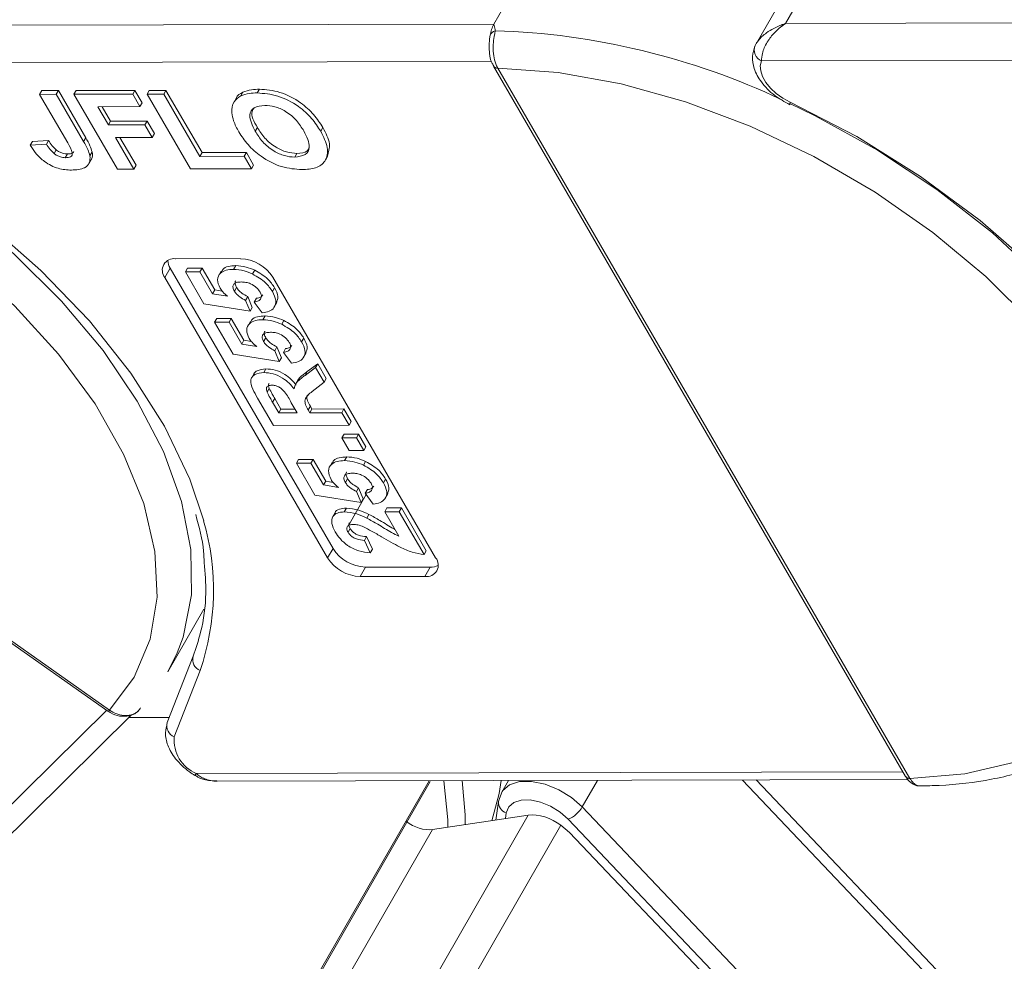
# Model space of a CAD drawing. Header units: millimetres. Extents: x 2390 to 3312, y -95 to 558.
# Tile 37 of 49: x 2909 to 2939, y 457 to 485. Entities that reach past the tile are written whole.
import ezdxf

# ---------------------------------------------------------------- set-up
doc = ezdxf.new("R2010")
doc.units = ezdxf.units.MM

msp = doc.modelspace()

# ---------------------------------------------------------------- linework, layer by layer
at = {"color": 7, "linetype": 'Continuous', "lineweight": 15}
for p, q in [((2923.407, 485.22), (2924.383, 486.919)), ((2932.225, 485.24), (2933.201, 486.939)), ((2932.47, 486.606), (2931.334, 484.629)), ((2923.407, 485.22), (2902.179, 485.173)), ((2953.454, 485.287), (2932.225, 485.24)), ((2901.451, 484.04), (2923.336, 484.088)), ((2923.397, 483.947), (2935.853, 462.48)), ((2931.497, 484.107), (2953.382, 484.155)), ((2923.526, 483.889), (2923.524, 483.892)), ((2935.981, 462.423), (2923.526, 483.889)), ((2909.676, 483.096), (2909.741, 483.21)), ((2909.676, 483.096), (2910.178, 483.098)), ((2910.525, 481.634), (2909.676, 483.096)), ((2909.741, 483.21), (2910.243, 483.211)), ((2910.178, 483.098), (2910.243, 483.211)), ((2910.178, 483.098), (2911.005, 481.673)), ((2910.243, 483.211), (2911.07, 481.786)), ((2910.714, 483.099), (2910.779, 483.212)), ((2910.714, 483.099), (2912.49, 483.103)), ((2912.026, 480.839), (2910.714, 483.099)), ((2910.779, 483.212), (2912.555, 483.216)), ((2912.49, 483.103), (2912.555, 483.216)), ((2912.49, 483.103), (2912.708, 482.726)), ((2912.555, 483.216), (2912.773, 482.839)), ((2912.925, 483.104), (2912.99, 483.217)), ((2912.925, 483.104), (2913.427, 483.105)), ((2914.236, 480.844), (2912.925, 483.104)), ((2912.99, 483.217), (2913.493, 483.218)), ((2913.427, 483.105), (2913.493, 483.218)), ((2913.427, 483.105), (2914.52, 481.221)), ((2913.493, 483.218), (2914.585, 481.335)), ((2915.755, 483.05), (2915.82, 483.163)), ((2916.254, 483.14), (2916.319, 483.253)), ((2912.708, 482.726), (2912.773, 482.839)), ((2915.626, 482.994), (2915.544, 482.853)), ((2912.708, 482.726), (2911.435, 482.723)), ((2911.435, 482.723), (2911.755, 482.173)), ((2911.566, 482.724), (2911.82, 482.286)), ((2911.755, 482.173), (2911.82, 482.286)), ((2911.755, 482.173), (2912.86, 482.175)), ((2911.82, 482.286), (2912.925, 482.288)), ((2912.86, 482.175), (2912.925, 482.288)), ((2912.86, 482.175), (2913.079, 481.798)), ((2912.925, 482.288), (2913.144, 481.912)), ((2913.079, 481.798), (2913.144, 481.912)), ((2916.193, 481.981), (2916.258, 482.094)), ((2918.172, 481.981), (2918.237, 482.094)), ((2887.1, 481.809), (2911.742, 464.453)), ((2911.79, 464.484), (2887.147, 481.84)), ((2909.395, 481.558), (2909.46, 481.672)), ((2909.395, 481.558), (2909.88, 481.588)), ((2909.46, 481.672), (2909.945, 481.702)), ((2909.88, 481.588), (2909.945, 481.702)), ((2911.005, 481.673), (2911.07, 481.786)), ((2913.079, 481.798), (2911.973, 481.796)), ((2911.973, 481.796), (2912.528, 480.84)), ((2912.104, 481.796), (2912.593, 480.953)), ((2910.111, 481.307), (2910.176, 481.421)), ((2910.453, 481.183), (2910.518, 481.297)), ((2911.197, 481.243), (2911.262, 481.356)), ((2914.52, 481.221), (2914.585, 481.335)), ((2914.585, 481.335), (2915.925, 481.338)), ((2915.86, 481.224), (2915.925, 481.338)), ((2915.925, 481.338), (2916.144, 480.961)), ((2917.387, 481.199), (2917.452, 481.312)), ((2911.159, 480.993), (2911.24, 481.134)), ((2914.52, 481.221), (2915.86, 481.224)), ((2915.86, 481.224), (2916.079, 480.848)), ((2916.079, 480.848), (2916.144, 480.961)), ((2918.308, 481.096), (2918.39, 481.237)), ((2912.528, 480.84), (2912.026, 480.839)), ((2912.528, 480.84), (2912.593, 480.953)), ((2916.079, 480.848), (2914.236, 480.844)), ((2913.789, 478.127), (2915.748, 478.131)), ((2913.626, 477.844), (2913.463, 477.561)), ((2918.544, 469.369), (2913.626, 477.844)), ((2914.082, 477.728), (2914.147, 477.841)), ((2914.082, 477.728), (2914.522, 477.729)), ((2914.641, 476.765), (2914.082, 477.728)), ((2914.147, 477.841), (2914.587, 477.842)), ((2914.522, 477.729), (2914.587, 477.842)), ((2914.522, 477.729), (2914.904, 477.071)), ((2914.587, 477.842), (2914.969, 477.184)), ((2915.165, 477.752), (2915.084, 477.611)), ((2915.541, 477.808), (2915.606, 477.921)), ((2916.111, 477.668), (2916.177, 477.782)), ((2918.381, 469.086), (2913.463, 477.561)), ((2916.729, 477.568), (2921.647, 469.093)), ((2914.904, 477.071), (2914.969, 477.184)), ((2914.969, 477.184), (2915.198, 477.145)), ((2915.563, 477.148), (2915.628, 477.261)), ((2916.714, 477.138), (2916.779, 477.251)), ((2914.904, 477.071), (2915.357, 476.994)), ((2915.9, 476.871), (2915.965, 476.985)), ((2915.9, 476.871), (2916.038, 476.539)), ((2915.965, 476.985), (2916.104, 476.653)), ((2916.165, 476.819), (2916.23, 476.932)), ((2916.406, 476.489), (2916.165, 476.819)), ((2916.769, 476.666), (2916.851, 476.807)), ((2916.038, 476.539), (2914.641, 476.765)), ((2916.038, 476.539), (2916.104, 476.653)), ((2914.965, 476.207), (2915.03, 476.32)), ((2914.965, 476.207), (2915.404, 476.208)), ((2915.524, 475.244), (2914.965, 476.207)), ((2915.03, 476.32), (2915.47, 476.321)), ((2915.404, 476.208), (2915.47, 476.321)), ((2915.404, 476.208), (2915.786, 475.55)), ((2915.47, 476.321), (2915.852, 475.663)), ((2916.048, 476.231), (2915.966, 476.09)), ((2916.424, 476.286), (2916.489, 476.4)), ((2916.994, 476.147), (2917.059, 476.26)), ((2915.786, 475.55), (2915.852, 475.663)), ((2915.852, 475.663), (2916.081, 475.624)), ((2916.446, 475.627), (2916.511, 475.74)), ((2917.596, 475.617), (2917.661, 475.73)), ((2915.786, 475.55), (2916.24, 475.473)), ((2916.782, 475.35), (2916.848, 475.464)), ((2916.782, 475.35), (2916.921, 475.018)), ((2916.848, 475.464), (2916.986, 475.131)), ((2917.048, 475.298), (2917.113, 475.411)), ((2916.921, 475.018), (2915.524, 475.244)), ((2916.921, 475.018), (2916.986, 475.131)), ((2917.288, 474.968), (2917.048, 475.298)), ((2917.652, 475.145), (2917.733, 475.286)), ((2916.451, 474.687), (2916.517, 474.8)), ((2917.703, 474.602), (2918.016, 474.843)), ((2917.703, 474.602), (2917.768, 474.716)), ((2917.768, 474.716), (2918.081, 474.956)), ((2918.016, 474.843), (2918.081, 474.956)), ((2918.016, 474.843), (2918.274, 474.398)), ((2918.081, 474.956), (2918.339, 474.512)), ((2916.159, 474.661), (2916.078, 474.52)), ((2917.494, 474.478), (2917.413, 474.337)), ((2918.274, 474.398), (2918.339, 474.512)), ((2916.55, 474.095), (2916.615, 474.208)), ((2918.274, 474.398), (2917.918, 474.116)), ((2916.745, 473.088), (2916.263, 473.918)), ((2916.718, 473.793), (2916.783, 473.906)), ((2916.783, 473.906), (2916.97, 473.583)), ((2916.718, 473.793), (2916.905, 473.47)), ((2916.905, 473.47), (2916.97, 473.583)), ((2916.97, 473.583), (2917.397, 473.584)), ((2917.462, 473.471), (2917.284, 473.777)), ((2917.794, 473.557), (2917.859, 473.67)), ((2917.794, 473.557), (2917.843, 473.472)), ((2917.843, 473.472), (2917.908, 473.585)), ((2917.859, 473.67), (2917.908, 473.585)), ((2917.908, 473.585), (2918.875, 473.587)), ((2918.81, 473.474), (2918.875, 473.587)), ((2918.875, 473.587), (2919.096, 473.207)), ((2916.905, 473.47), (2917.462, 473.471)), ((2917.843, 473.472), (2918.81, 473.474)), ((2918.81, 473.474), (2919.031, 473.094)), ((2919.031, 473.094), (2916.745, 473.088)), ((2919.031, 473.094), (2919.096, 473.207)), ((2918.812, 472.712), (2918.877, 472.826)), ((2918.812, 472.712), (2919.252, 472.713)), ((2919.033, 472.332), (2918.812, 472.712)), ((2918.877, 472.826), (2919.317, 472.827)), ((2919.252, 472.713), (2919.317, 472.827)), ((2919.252, 472.713), (2919.472, 472.333)), ((2919.317, 472.827), (2919.537, 472.446)), ((2919.472, 472.333), (2919.033, 472.332)), ((2919.472, 472.333), (2919.537, 472.446)), ((2917.436, 471.948), (2917.501, 472.061)), ((2917.501, 472.061), (2917.941, 472.062)), ((2917.876, 471.949), (2917.941, 472.062)), ((2917.941, 472.062), (2918.323, 471.404)), ((2918.895, 472.027), (2918.96, 472.14)), ((2917.436, 471.948), (2917.876, 471.949)), ((2917.995, 470.984), (2917.436, 471.948)), ((2917.876, 471.949), (2918.258, 471.29)), ((2918.519, 471.972), (2918.438, 471.83)), ((2919.466, 471.888), (2919.531, 472.001)), ((2918.917, 471.367), (2918.982, 471.481)), ((2920.068, 471.358), (2920.133, 471.471)), ((2918.258, 471.29), (2918.323, 471.404)), ((2918.258, 471.29), (2918.711, 471.214)), ((2918.323, 471.404), (2918.552, 471.365)), ((2919.254, 471.091), (2919.319, 471.204)), ((2919.319, 471.204), (2919.458, 470.872)), ((2919.519, 471.038), (2919.584, 471.152)), ((2919.393, 470.759), (2917.995, 470.984)), ((2919.547, 471), (2919, 470.049)), ((2919.254, 471.091), (2919.393, 470.759)), ((2919.393, 470.759), (2919.458, 470.872)), ((2919.76, 470.709), (2919.519, 471.038)), ((2920.123, 470.885), (2920.205, 471.027)), ((2918.882, 470.479), (2918.947, 470.592)), ((2920.107, 470.481), (2920.172, 470.595)), ((2920.172, 470.595), (2920.611, 470.595)), ((2920.546, 470.482), (2920.611, 470.595)), ((2920.611, 470.595), (2921.362, 469.302)), ((2918.612, 470.456), (2918.531, 470.314)), ((2919.567, 470.288), (2919.632, 470.401)), ((2920.107, 470.481), (2920.546, 470.482)), ((2920.533, 469.746), (2920.107, 470.481)), ((2920.546, 470.482), (2921.297, 469.189)), ((2918.998, 469.863), (2919.063, 469.976)), ((2919.493, 469.617), (2919.558, 469.73)), ((2919.558, 469.73), (2919.736, 469.35)), ((2918.544, 469.369), (2918.381, 469.086)), ((2919.493, 469.617), (2919.671, 469.236)), ((2919.671, 469.236), (2919.736, 469.35)), ((2921.297, 469.189), (2921.362, 469.302)), ((2919.525, 468.805), (2919.362, 468.522)), ((2921.484, 468.81), (2919.525, 468.805)), ((2921.484, 468.81), (2921.321, 468.526)), ((2921.321, 468.526), (2919.362, 468.522)), ((2913.549, 465.641), (2914.639, 467.539)), ((2914.316, 466.112), (2913.536, 464.109)), ((2913.549, 465.641), (2913.834, 466.214)), ((2913.747, 463.681), (2914.526, 465.683)), ((2911.703, 464.481), (2900.724, 453.641)), ((2901.924, 453.947), (2912.458, 464.347)), ((2911.749, 464.465), (2911.752, 464.463)), ((2911.793, 464.482), (2911.79, 464.484)), ((2913.598, 464.266), (2912.373, 464.263)), ((2935.773, 462.618), (2914.411, 462.571)), ((2905.653, 434.861), (2921.448, 462.352)), ((2905.666, 434.797), (2921.481, 462.324)), ((2915.046, 462.338), (2935.93, 462.384)), ((2923.848, 462.357), (2923.647, 462.008)), ((2926.542, 462.363), (2926.079, 461.558)), ((2936.786, 456.198), (2930.918, 462.373)), ((2937.215, 456.186), (2931.333, 462.374)), ((2935.983, 462.42), (2935.981, 462.423)), ((2923.58, 461.812), (2923.655, 462.022)), ((2923.548, 461.721), (2923.464, 461.162)), ((2923.781, 461.379), (2923.755, 461.205)), ((2926.079, 461.558), (2941.962, 444.844)), ((2908.455, 433.479), (2924.444, 461.309)), ((2921.55, 460.875), (2924.444, 461.309)), ((2941.539, 444.474), (2925.655, 461.188)), ((2921.55, 460.875), (2905.847, 433.543)), ((2925.426, 461.004), (2909.345, 433.014)), ((2925.69, 460.79), (2925.426, 461.004)), ((2925.69, 460.79), (2933.867, 452.185))]:
    msp.add_line(p, q, dxfattribs=at)
at = {"color": 7, "linetype": 'Continuous', "lineweight": 15, "flags": 128}
for points in [[(2913.834, 466.214), (2914.012, 466.695), (2914.266, 467.967), (2914.251, 469.341), (2913.969, 470.795), (2913.425, 472.299), (2912.629, 473.828), (2911.594, 475.353), (2910.341, 476.846), (2908.893, 478.28), (2907.275, 479.628), (2905.518, 480.866), (2903.653, 481.97), (2901.716, 482.921), (2899.741, 483.702), (2897.765, 484.297), (2895.824, 484.696), (2893.953, 484.891), (2892.188, 484.88), (2890.56, 484.662), (2889.1, 484.241), (2887.833, 483.625), (2886.784, 482.825)], [(2923.278, 484.769), (2923.279, 484.778), (2923.292, 484.883)], [(2932.361, 482.864), (2932.143, 482.983), (2931.943, 483.125), (2931.769, 483.286), (2931.629, 483.457), (2931.528, 483.633), (2931.472, 483.804), (2931.461, 483.964), (2931.497, 484.107)], [(2887.147, 481.84), (2888.2, 482.618), (2889.475, 483.206), (2890.946, 483.593), (2892.585, 483.769), (2894.357, 483.732), (2896.23, 483.483), (2898.164, 483.026), (2900.122, 482.371), (2902.064, 481.531), (2903.953, 480.521), (2905.75, 479.363), (2907.419, 478.08), (2908.929, 476.696), (2910.248, 475.24), (2911.35, 473.74), (2912.213, 472.226), (2912.821, 470.729), (2913.161, 469.277), (2913.227, 467.901), (2913.016, 466.627), (2912.534, 465.48), (2911.79, 464.484)], [(2923.526, 483.889), (2925.347, 483.758), (2927.251, 483.417), (2929.2, 482.871), (2931.156, 482.133), (2933.079, 481.216), (2934.932, 480.138), (2936.677, 478.922), (2938.28, 477.591), (2939.709, 476.172), (2940.936, 474.693), (2941.935, 473.183), (2942.688, 471.673), (2943.179, 470.192), (2943.399, 468.77), (2943.342, 467.435), (2943.011, 466.214), (2942.412, 465.132), (2941.557, 464.208), (2940.462, 463.463), (2939.15, 462.91), (2937.646, 462.561), (2935.981, 462.423)], [(2914.635, 470.205), (2914.214, 471.47), (2913.45, 473.07), (2912.432, 474.674), (2911.179, 476.252), (2909.714, 477.777), (2908.063, 479.219), (2906.258, 480.552), (2904.33, 481.752), (2902.315, 482.797)], [(2932.354, 482.785), (2932.352, 482.786), (2932.349, 482.799), (2932.352, 482.825), (2932.361, 482.864)], [(2943.759, 465.814), (2943.896, 466.077), (2944.314, 467.271), (2944.466, 468.585), (2944.351, 469.992), (2943.969, 471.468), (2943.328, 472.985), (2942.44, 474.516), (2941.32, 476.032), (2939.991, 477.506), (2938.475, 478.91), (2936.801, 480.219), (2934.999, 481.409), (2933.103, 482.458), (2932.351, 482.822)], [(2944.681, 470.272), (2944.26, 471.536), (2943.496, 473.136), (2942.478, 474.74), (2941.225, 476.319), (2939.76, 477.843), (2938.11, 479.285), (2936.304, 480.618), (2934.376, 481.819), (2932.361, 482.864)], [(2911.742, 464.454), (2911.743, 464.453), (2911.753, 464.455), (2911.769, 464.465), (2911.79, 464.484)], [(2911.745, 464.452), (2911.746, 464.451), (2911.756, 464.452), (2911.772, 464.463), (2911.793, 464.482)], [(2922.013, 460.944), (2922.013, 461.165), (2921.897, 462.353)], [(2922.453, 462.354), (2922.541, 461.324), (2922.539, 461.023)], [(2923.628, 462.357), (2923.566, 461.968), (2923.341, 461.143)], [(2923.655, 462.022), (2923.678, 462.056), (2923.884, 462.232), (2924.183, 462.327), (2924.549, 462.332), (2924.955, 462.248), (2925.366, 462.081), (2925.751, 461.845), (2926.079, 461.558)], [(2923.58, 461.812), (2923.555, 461.754), (2923.548, 461.721)], [(2925.655, 461.188), (2925.409, 461.403), (2925.121, 461.581), (2924.812, 461.706), (2924.508, 461.769), (2924.233, 461.765), (2924.009, 461.694), (2923.854, 461.562), (2923.781, 461.379)]]:
    msp.add_lwpolyline(points, dxfattribs=at)
at = {"color": 7, "linetype": 'Continuous', "lineweight": 15}
for centre, radius, start, end in [((2924.307, 484.724), 1.027, 151.137, 171.0902), ((2923.524, 484.779), 0.254, 107.4596, 155.8003), ((2922.75, 463.119), 21.914, 64.725, 88.1749), ((2931.633, 484.435), 0.355, 156.3248, 247.6176), ((2923.508, 484.027), 0.136, 212.7295, 276.7279), ((2923.511, 484.029), 0.141, 215.8191, 275.7496), ((2913.733, 477.782), 0.349, 80.921, 219.3383), ((2914.057, 478.116), 0.51, 184.4162, 212.2288), ((2915.695, 476.903), 1.229, 32.7297, 87.5188), ((2907.471, 468.116), 7.462, 340.9768, 16.261), ((2919.578, 470.034), 1.229, 212.7297, 267.5188), ((2919.415, 469.75), 1.229, 212.7297, 267.5188), ((2921.377, 468.871), 0.349, 260.921, 39.3383), ((2921.502, 469.319), 0.51, 268.0228, 295.8286), ((2914.656, 466.013), 0.355, 163.8772, 248.3947), ((2913.877, 464.01), 0.355, 163.8772, 248.3947), ((2914.833, 463.577), 1.091, 174.5664, 247.2376), ((2914.277, 462.634), 0.147, 305.5712, 334.7652), ((2935.967, 462.563), 0.141, 215.8191, 275.7496), ((2935.968, 462.556), 0.137, 213.8474, 276.4731), ((2923.887, 461.702), 0.34, 176.6655, 251.7672), ((2925.308, 462.014), 0.897, 292.8171, 329.3878)]:
    msp.add_arc(centre, radius, start, end, dxfattribs=at)
for centre, major_axis, start_param, end_param in [((2924.904, 460.831), (-0.75, 0.297), 4.161486, 5.557749), ((2921.182, 461.257), (-0.6, 0.237), 1.019893, 2.416156)]:
    msp.add_ellipse(centre, major_axis=major_axis, ratio=0.514486, start_param=start_param, end_param=end_param, dxfattribs=at)
for points, knots in [([(2923.447, 485.021), (2923.446, 485.034), (2923.441, 485.102), (2923.422, 485.167), (2923.408, 485.219), (2923.407, 485.22)], [0, 0, 0, 0, 0.17537, 0.987913, 1, 1, 1, 1]), ([(2932.225, 485.24), (2932.223, 485.239), (2932.214, 485.236), (2932.184, 485.227), (2932.149, 485.214), (2931.949, 485.142), (2931.668, 484.992), (2931.408, 484.755), (2931.335, 484.627), (2931.307, 484.578)], [0, 0, 0, 0, 0.005088, 0.020369, 0.070807, 0.089086, 0.500311, 0.809226, 1, 1, 1, 1]), ([(2932.225, 485.24), (2932.223, 485.238), (2932.221, 485.237), (2932.215, 485.233), (2932.207, 485.228), (2932.192, 485.218), (2932.169, 485.202), (2932.143, 485.184), (2932.098, 485.151), (2932.022, 485.091), (2931.871, 484.952), (2931.749, 484.801), (2931.61, 484.58), (2931.508, 484.353), (2931.501, 484.181), (2931.497, 484.107)], [0, 0, 0, 0, 0.004076, 0.005312, 0.013833, 0.023499, 0.039938, 0.067959, 0.085914, 0.147188, 0.256834, 0.484715, 0.526697, 0.795371, 1, 1, 1, 1]), ([(2923.524, 483.892), (2923.52, 483.899), (2923.481, 483.97), (2923.421, 484.133), (2923.382, 484.398), (2923.387, 484.666), (2923.421, 484.881), (2923.44, 484.982), (2923.447, 485.021)], [0, 0, 0, 0, 0.0234843, 0.2373073, 0.4510924, 0.6637685, 0.8705553, 1, 1, 1, 1]), ([(2923.278, 484.769), (2923.277, 484.765), (2923.276, 484.743), (2923.27, 484.672), (2923.261, 484.53), (2923.272, 484.309), (2923.312, 484.096), (2923.382, 483.991), (2923.404, 483.959)], [0, 0, 0, 0, 0.017409, 0.103192, 0.271379, 0.521588, 0.852927, 1, 1, 1, 1]), ([(2931.296, 484.555), (2931.263, 484.453), (2931.194, 484.233), (2931.262, 483.852), (2931.481, 483.447), (2931.86, 483.057), (2932.195, 482.872), (2932.354, 482.785)], [0, 0, 0, 0, 0.1562633, 0.3361123, 0.5446425, 0.784435, 1, 1, 1, 1]), ([(2915.482, 482.54), (2915.49, 482.66), (2915.503, 482.875), (2915.678, 482.997), (2915.755, 483.05)], [0, 0, 0, 0, 0.559956, 1, 1, 1, 1]), ([(2915.619, 482.979), (2915.62, 482.981), (2915.639, 483.07), (2915.73, 483.117), (2915.82, 483.163)], [0, 0, 0, 0, 0.020404, 1, 1, 1, 1]), ([(2915.755, 483.05), (2915.838, 483.08), (2915.987, 483.133), (2916.172, 483.138), (2916.254, 483.14)], [0, 0, 0, 0, 0.559564, 1, 1, 1, 1]), ([(2915.82, 483.163), (2915.903, 483.193), (2916.052, 483.246), (2916.237, 483.251), (2916.319, 483.253)], [0, 0, 0, 0, 0.559564, 1, 1, 1, 1]), ([(2916.254, 483.14), (2916.458, 483.124), (2916.865, 483.093), (2917.483, 482.775), (2917.918, 482.375), (2918.087, 482.112), (2918.172, 481.981)], [0, 0, 0, 0, 0.279831, 0.558669, 0.779006, 1, 1, 1, 1]), ([(2916.319, 483.253), (2916.523, 483.238), (2916.93, 483.207), (2917.548, 482.888), (2917.983, 482.489), (2918.152, 482.226), (2918.237, 482.094)], [0, 0, 0, 0, 0.2798307, 0.5586691, 0.7790056, 1, 1, 1, 1]), ([(2916.479, 482.763), (2916.362, 482.751), (2916.128, 482.725), (2915.967, 482.431), (2916.107, 482.152), (2916.193, 481.981)], [0, 0, 0, 0, 0.280278, 0.559877, 1, 1, 1, 1]), ([(2917.663, 481.99), (2917.596, 482.097), (2917.462, 482.309), (2917.145, 482.583), (2916.782, 482.743), (2916.58, 482.757), (2916.479, 482.763)], [0, 0, 0, 0, 0.281087, 0.560013, 0.779691, 1, 1, 1, 1]), ([(2915.699, 481.965), (2915.638, 482.075), (2915.531, 482.272), (2915.497, 482.458), (2915.482, 482.54)], [0, 0, 0, 0, 0.560171, 1, 1, 1, 1]), ([(2916.16, 482.689), (2916.135, 482.655), (2916.025, 482.509), (2916.157, 482.274), (2916.258, 482.094)], [0, 0, 0, 0, 0.234942, 1, 1, 1, 1]), ([(2917.607, 480.822), (2917.404, 480.837), (2917.001, 480.866), (2916.387, 481.178), (2915.951, 481.573), (2915.783, 481.834), (2915.699, 481.965)], [0, 0, 0, 0, 0.279942, 0.558704, 0.779045, 1, 1, 1, 1]), ([(2916.193, 481.981), (2916.261, 481.874), (2916.396, 481.661), (2916.718, 481.389), (2917.081, 481.223), (2917.285, 481.207), (2917.387, 481.199)], [0, 0, 0, 0, 0.281021, 0.560116, 0.779939, 1, 1, 1, 1]), ([(2916.258, 482.094), (2916.326, 481.987), (2916.461, 481.774), (2916.783, 481.502), (2917.146, 481.337), (2917.35, 481.32), (2917.452, 481.312)], [0, 0, 0, 0, 0.281021, 0.560116, 0.779939, 1, 1, 1, 1]), ([(2917.387, 481.199), (2917.503, 481.213), (2917.735, 481.241), (2917.888, 481.541), (2917.748, 481.82), (2917.663, 481.99)], [0, 0, 0, 0, 0.279991, 0.559768, 1, 1, 1, 1]), ([(2918.172, 481.981), (2918.256, 481.814), (2918.423, 481.48), (2918.354, 481.074), (2918.044, 480.852), (2917.753, 480.832), (2917.607, 480.822)], [0, 0, 0, 0, 0.280551, 0.559488, 0.779434, 1, 1, 1, 1]), ([(2918.237, 482.094), (2918.326, 481.924), (2918.497, 481.6), (2918.409, 481.348), (2918.368, 481.229)], [0, 0, 0, 0, 0.5263766, 1, 1, 1, 1]), ([(2910.639, 480.807), (2910.507, 480.815), (2910.243, 480.83), (2909.834, 481.034), (2909.559, 481.301), (2909.45, 481.472), (2909.395, 481.558)], [0, 0, 0, 0, 0.280246, 0.558416, 0.778827, 1, 1, 1, 1]), ([(2909.88, 481.588), (2909.915, 481.534), (2909.976, 481.437), (2910.07, 481.347), (2910.111, 481.307)], [0, 0, 0, 0, 0.561018, 1, 1, 1, 1]), ([(2909.945, 481.702), (2909.98, 481.647), (2910.041, 481.55), (2910.135, 481.46), (2910.176, 481.421)], [0, 0, 0, 0, 0.561018, 1, 1, 1, 1]), ([(2910.453, 481.183), (2910.511, 481.187), (2910.599, 481.193), (2910.663, 481.255), (2910.664, 481.397), (2910.587, 481.528), (2910.525, 481.634)], [0, 0, 0, 0, 0.249396, 0.374426, 0.499454, 1, 1, 1, 1]), ([(2911.005, 481.673), (2911.052, 481.592), (2911.135, 481.446), (2911.178, 481.305), (2911.197, 481.243)], [0, 0, 0, 0, 0.5602943, 1, 1, 1, 1]), ([(2911.07, 481.786), (2911.117, 481.705), (2911.2, 481.56), (2911.243, 481.418), (2911.262, 481.356)], [0, 0, 0, 0, 0.560294, 1, 1, 1, 1]), ([(2910.111, 481.307), (2910.141, 481.286), (2910.201, 481.245), (2910.323, 481.193), (2910.403, 481.187), (2910.453, 481.183)], [0, 0, 0, 0, 0.2806722, 0.5608436, 1, 1, 1, 1]), ([(2910.176, 481.421), (2910.206, 481.4), (2910.266, 481.358), (2910.388, 481.306), (2910.468, 481.3), (2910.518, 481.297)], [0, 0, 0, 0, 0.280672, 0.560844, 1, 1, 1, 1]), ([(2910.518, 481.297), (2910.578, 481.299), (2910.666, 481.303), (2910.703, 481.352), (2910.715, 481.367)], [0, 0, 0, 0, 0.695851, 1, 1, 1, 1]), ([(2911.262, 481.356), (2911.274, 481.275), (2911.288, 481.184), (2911.232, 481.13), (2911.226, 481.124)], [0, 0, 0, 0, 0.890152, 1, 1, 1, 1]), ([(2917.452, 481.312), (2917.576, 481.321), (2917.763, 481.335), (2917.811, 481.461), (2917.827, 481.502)], [0, 0, 0, 0, 0.666955, 1, 1, 1, 1]), ([(2911.197, 481.243), (2911.2, 481.168), (2911.205, 481.017), (2911.023, 480.835), (2910.784, 480.817), (2910.639, 480.807)], [0, 0, 0, 0, 0.280122, 0.560355, 1, 1, 1, 1]), ([(2915.13, 477.238), (2915.092, 477.327), (2915.016, 477.507), (2915.118, 477.695), (2915.304, 477.794), (2915.462, 477.803), (2915.541, 477.808)], [0, 0, 0, 0, 0.2790069, 0.5586194, 0.7790735, 1, 1, 1, 1]), ([(2915.175, 477.729), (2915.184, 477.756), (2915.213, 477.838), (2915.374, 477.905), (2915.529, 477.916), (2915.606, 477.921)], [0, 0, 0, 0, 0.1991688, 0.599156, 1, 1, 1, 1]), ([(2915.541, 477.808), (2915.644, 477.8), (2915.829, 477.788), (2916.025, 477.705), (2916.111, 477.668)], [0, 0, 0, 0, 0.559534, 1, 1, 1, 1]), ([(2915.606, 477.921), (2915.709, 477.914), (2915.894, 477.901), (2916.09, 477.818), (2916.177, 477.782)], [0, 0, 0, 0, 0.559534, 1, 1, 1, 1]), ([(2916.177, 477.782), (2916.321, 477.699), (2916.579, 477.551), (2916.717, 477.343), (2916.779, 477.251)], [0, 0, 0, 0, 0.558353, 1, 1, 1, 1]), ([(2915.771, 477.427), (2915.72, 477.425), (2915.619, 477.42), (2915.526, 477.355), (2915.511, 477.254), (2915.546, 477.183), (2915.563, 477.148)], [0, 0, 0, 0, 0.2808976, 0.5594604, 0.779497, 1, 1, 1, 1]), ([(2915.606, 477.459), (2915.604, 477.458), (2915.577, 477.439), (2915.58, 477.365), (2915.612, 477.296), (2915.628, 477.261)], [0, 0, 0, 0, 0.039008, 0.518996, 1, 1, 1, 1]), ([(2916.342, 477.121), (2916.307, 477.17), (2916.238, 477.266), (2916.069, 477.375), (2915.906, 477.422), (2915.816, 477.425), (2915.771, 477.427)], [0, 0, 0, 0, 0.279573, 0.558664, 0.778923, 1, 1, 1, 1]), ([(2916.111, 477.668), (2916.256, 477.586), (2916.514, 477.437), (2916.652, 477.23), (2916.714, 477.138)], [0, 0, 0, 0, 0.558353, 1, 1, 1, 1]), ([(2915.357, 476.994), (2915.305, 477.037), (2915.213, 477.113), (2915.155, 477.2), (2915.13, 477.238)], [0, 0, 0, 0, 0.559888, 1, 1, 1, 1]), ([(2915.563, 477.148), (2915.584, 477.117), (2915.626, 477.056), (2915.742, 476.957), (2915.84, 476.904), (2915.9, 476.871)], [0, 0, 0, 0, 0.279963, 0.560065, 1, 1, 1, 1]), ([(2915.628, 477.261), (2915.649, 477.231), (2915.691, 477.17), (2915.807, 477.07), (2915.905, 477.017), (2915.965, 476.985)], [0, 0, 0, 0, 0.279963, 0.560065, 1, 1, 1, 1]), ([(2916.165, 476.819), (2916.21, 476.827), (2916.301, 476.844), (2916.371, 476.921), (2916.389, 477.018), (2916.358, 477.087), (2916.342, 477.121)], [0, 0, 0, 0, 0.2802995, 0.5599611, 0.7800424, 1, 1, 1, 1]), ([(2916.714, 477.138), (2916.757, 477.047), (2916.845, 476.865), (2916.787, 476.653), (2916.626, 476.529), (2916.479, 476.503), (2916.406, 476.489)], [0, 0, 0, 0, 0.279948, 0.559031, 0.779331, 1, 1, 1, 1]), ([(2916.779, 477.251), (2916.826, 477.159), (2916.912, 476.987), (2916.858, 476.857), (2916.832, 476.798)], [0, 0, 0, 0, 0.5395514, 1, 1, 1, 1]), ([(2916.23, 476.932), (2916.277, 476.94), (2916.363, 476.954), (2916.402, 477.009), (2916.421, 477.035)], [0, 0, 0, 0, 0.539318, 1, 1, 1, 1]), ([(2916.012, 475.717), (2915.974, 475.806), (2915.899, 475.986), (2916.001, 476.173), (2916.187, 476.273), (2916.345, 476.282), (2916.424, 476.286)], [0, 0, 0, 0, 0.279007, 0.558619, 0.779074, 1, 1, 1, 1]), ([(2916.057, 476.207), (2916.067, 476.235), (2916.096, 476.317), (2916.256, 476.384), (2916.411, 476.394), (2916.489, 476.4)], [0, 0, 0, 0, 0.1991688, 0.599156, 1, 1, 1, 1]), ([(2916.424, 476.286), (2916.527, 476.279), (2916.711, 476.267), (2916.908, 476.184), (2916.994, 476.147)], [0, 0, 0, 0, 0.5595341, 1, 1, 1, 1]), ([(2916.489, 476.4), (2916.592, 476.393), (2916.776, 476.38), (2916.973, 476.297), (2917.059, 476.26)], [0, 0, 0, 0, 0.559534, 1, 1, 1, 1]), ([(2917.059, 476.26), (2917.203, 476.178), (2917.461, 476.03), (2917.6, 475.822), (2917.661, 475.73)], [0, 0, 0, 0, 0.558353, 1, 1, 1, 1]), ([(2916.654, 475.906), (2916.603, 475.904), (2916.502, 475.899), (2916.409, 475.834), (2916.394, 475.733), (2916.429, 475.662), (2916.446, 475.627)], [0, 0, 0, 0, 0.280898, 0.55946, 0.779497, 1, 1, 1, 1]), ([(2916.488, 475.938), (2916.486, 475.936), (2916.459, 475.917), (2916.463, 475.843), (2916.495, 475.775), (2916.511, 475.74)], [0, 0, 0, 0, 0.039008, 0.518996, 1, 1, 1, 1]), ([(2917.224, 475.6), (2917.19, 475.649), (2917.121, 475.745), (2916.952, 475.853), (2916.789, 475.901), (2916.699, 475.904), (2916.654, 475.906)], [0, 0, 0, 0, 0.2795727, 0.5586639, 0.7789233, 1, 1, 1, 1]), ([(2916.994, 476.147), (2917.138, 476.064), (2917.396, 475.916), (2917.535, 475.709), (2917.596, 475.617)], [0, 0, 0, 0, 0.558353, 1, 1, 1, 1]), ([(2916.24, 475.473), (2916.188, 475.516), (2916.096, 475.592), (2916.038, 475.679), (2916.012, 475.717)], [0, 0, 0, 0, 0.559888, 1, 1, 1, 1]), ([(2916.446, 475.627), (2916.467, 475.596), (2916.509, 475.535), (2916.624, 475.436), (2916.723, 475.383), (2916.782, 475.35)], [0, 0, 0, 0, 0.279963, 0.560065, 1, 1, 1, 1]), ([(2916.511, 475.74), (2916.532, 475.71), (2916.574, 475.648), (2916.69, 475.549), (2916.788, 475.496), (2916.848, 475.464)], [0, 0, 0, 0, 0.279963, 0.560065, 1, 1, 1, 1]), ([(2917.596, 475.617), (2917.64, 475.526), (2917.728, 475.344), (2917.67, 475.132), (2917.509, 475.008), (2917.362, 474.982), (2917.288, 474.968)], [0, 0, 0, 0, 0.279948, 0.559031, 0.779331, 1, 1, 1, 1]), ([(2917.661, 475.73), (2917.708, 475.638), (2917.795, 475.466), (2917.74, 475.336), (2917.715, 475.276)], [0, 0, 0, 0, 0.539551, 1, 1, 1, 1]), ([(2917.048, 475.298), (2917.093, 475.306), (2917.184, 475.323), (2917.254, 475.4), (2917.272, 475.497), (2917.24, 475.566), (2917.224, 475.6)], [0, 0, 0, 0, 0.2803, 0.559961, 0.780042, 1, 1, 1, 1]), ([(2917.113, 475.411), (2917.159, 475.419), (2917.246, 475.433), (2917.285, 475.488), (2917.303, 475.514)], [0, 0, 0, 0, 0.539318, 1, 1, 1, 1]), ([(2916.155, 474.645), (2916.157, 474.652), (2916.171, 474.694), (2916.275, 474.77), (2916.42, 474.788), (2916.517, 474.8)], [0, 0, 0, 0, 0.060138, 0.37483, 1, 1, 1, 1]), ([(2916.517, 474.8), (2916.609, 474.794), (2916.792, 474.781), (2917.076, 474.653), (2917.29, 474.482), (2917.385, 474.365), (2917.433, 474.306)], [0, 0, 0, 0, 0.279954, 0.558933, 0.779174, 1, 1, 1, 1]), ([(2917.489, 474.463), (2917.49, 474.468), (2917.505, 474.51), (2917.573, 474.566), (2917.665, 474.645), (2917.733, 474.692), (2917.768, 474.716)], [0, 0, 0, 0, 0.042239, 0.361306, 0.68064, 1, 1, 1, 1]), ([(2916.263, 473.918), (2916.213, 474.008), (2916.112, 474.187), (2916.034, 474.416), (2916.09, 474.556), (2916.205, 474.66), (2916.353, 474.676), (2916.451, 474.687)], [0, 0, 0, 0, 0.251143, 0.500527, 0.625735, 0.75105, 1, 1, 1, 1]), ([(2916.451, 474.687), (2916.544, 474.681), (2916.727, 474.668), (2917.011, 474.54), (2917.225, 474.368), (2917.32, 474.251), (2917.368, 474.193)], [0, 0, 0, 0, 0.279954, 0.558933, 0.779174, 1, 1, 1, 1]), ([(2917.368, 474.193), (2917.383, 474.253), (2917.407, 474.353), (2917.505, 474.454), (2917.6, 474.531), (2917.668, 474.579), (2917.703, 474.602)], [0, 0, 0, 0, 0.339579, 0.559591, 0.779787, 1, 1, 1, 1]), ([(2916.692, 474.307), (2916.657, 474.304), (2916.585, 474.299), (2916.514, 474.226), (2916.536, 474.145), (2916.55, 474.095)], [0, 0, 0, 0, 0.281129, 0.561183, 1, 1, 1, 1]), ([(2916.611, 474.357), (2916.608, 474.354), (2916.573, 474.322), (2916.595, 474.262), (2916.615, 474.208)], [0, 0, 0, 0, 0.102699, 1, 1, 1, 1]), ([(2916.615, 474.208), (2916.645, 474.152), (2916.698, 474.051), (2916.757, 473.951), (2916.783, 473.906)], [0, 0, 0, 0, 0.559921, 1, 1, 1, 1]), ([(2917.284, 473.777), (2917.224, 473.889), (2917.148, 474.029), (2917.003, 474.192), (2916.904, 474.26), (2916.793, 474.301), (2916.726, 474.305), (2916.692, 474.307)], [0, 0, 0, 0, 0.500962, 0.625785, 0.750436, 0.875032, 1, 1, 1, 1]), ([(2917.918, 474.116), (2917.821, 474.044), (2917.685, 473.945), (2917.699, 473.717), (2917.762, 473.61), (2917.794, 473.557)], [0, 0, 0, 0, 0.5610215, 0.7792953, 1, 1, 1, 1]), ([(2916.55, 474.095), (2916.58, 474.039), (2916.633, 473.938), (2916.692, 473.837), (2916.718, 473.793)], [0, 0, 0, 0, 0.559921, 1, 1, 1, 1]), ([(2917.791, 474.003), (2917.782, 473.994), (2917.741, 473.953), (2917.77, 473.827), (2917.829, 473.723), (2917.859, 473.67)], [0, 0, 0, 0, 0.125145, 0.56015, 1, 1, 1, 1]), ([(2918.529, 471.948), (2918.538, 471.976), (2918.567, 472.058), (2918.728, 472.125), (2918.883, 472.135), (2918.96, 472.14)], [0, 0, 0, 0, 0.199169, 0.599156, 1, 1, 1, 1]), ([(2918.96, 472.14), (2919.063, 472.133), (2919.248, 472.121), (2919.444, 472.038), (2919.531, 472.001)], [0, 0, 0, 0, 0.559534, 1, 1, 1, 1]), ([(2918.484, 471.457), (2918.446, 471.547), (2918.37, 471.727), (2918.473, 471.914), (2918.658, 472.014), (2918.816, 472.023), (2918.895, 472.027)], [0, 0, 0, 0, 0.2790069, 0.5586194, 0.7790735, 1, 1, 1, 1]), ([(2918.895, 472.027), (2918.998, 472.02), (2919.183, 472.007), (2919.379, 471.924), (2919.466, 471.888)], [0, 0, 0, 0, 0.559534, 1, 1, 1, 1]), ([(2919.466, 471.888), (2919.61, 471.805), (2919.868, 471.657), (2920.006, 471.449), (2920.068, 471.358)], [0, 0, 0, 0, 0.558353, 1, 1, 1, 1]), ([(2919.531, 472.001), (2919.675, 471.918), (2919.933, 471.77), (2920.071, 471.563), (2920.133, 471.471)], [0, 0, 0, 0, 0.5583531, 1, 1, 1, 1]), ([(2918.711, 471.214), (2918.659, 471.256), (2918.567, 471.333), (2918.509, 471.419), (2918.484, 471.457)], [0, 0, 0, 0, 0.559888, 1, 1, 1, 1]), ([(2919.125, 471.647), (2919.075, 471.644), (2918.973, 471.64), (2918.88, 471.575), (2918.865, 471.474), (2918.9, 471.403), (2918.917, 471.367)], [0, 0, 0, 0, 0.280898, 0.55946, 0.779497, 1, 1, 1, 1]), ([(2918.96, 471.679), (2918.958, 471.677), (2918.931, 471.658), (2918.934, 471.584), (2918.966, 471.515), (2918.982, 471.481)], [0, 0, 0, 0, 0.039008, 0.518996, 1, 1, 1, 1]), ([(2918.982, 471.481), (2919.003, 471.45), (2919.045, 471.389), (2919.161, 471.29), (2919.259, 471.237), (2919.319, 471.204)], [0, 0, 0, 0, 0.2799631, 0.5600652, 1, 1, 1, 1]), ([(2919.696, 471.341), (2919.661, 471.389), (2919.592, 471.486), (2919.423, 471.594), (2919.26, 471.641), (2919.17, 471.645), (2919.125, 471.647)], [0, 0, 0, 0, 0.279573, 0.558664, 0.778923, 1, 1, 1, 1]), ([(2920.133, 471.471), (2920.18, 471.378), (2920.267, 471.206), (2920.212, 471.077), (2920.187, 471.017)], [0, 0, 0, 0, 0.539551, 1, 1, 1, 1]), ([(2918.917, 471.367), (2918.938, 471.337), (2918.98, 471.276), (2919.096, 471.177), (2919.194, 471.123), (2919.254, 471.091)], [0, 0, 0, 0, 0.279963, 0.560065, 1, 1, 1, 1]), ([(2919.519, 471.038), (2919.565, 471.047), (2919.655, 471.064), (2919.725, 471.141), (2919.744, 471.237), (2919.712, 471.306), (2919.696, 471.341)], [0, 0, 0, 0, 0.2803, 0.559961, 0.780042, 1, 1, 1, 1]), ([(2919.584, 471.152), (2919.631, 471.159), (2919.717, 471.174), (2919.757, 471.229), (2919.775, 471.254)], [0, 0, 0, 0, 0.539318, 1, 1, 1, 1]), ([(2920.068, 471.358), (2920.112, 471.267), (2920.199, 471.085), (2920.141, 470.873), (2919.98, 470.749), (2919.833, 470.722), (2919.76, 470.709)], [0, 0, 0, 0, 0.279948, 0.559031, 0.779331, 1, 1, 1, 1]), ([(2918.607, 470.44), (2918.608, 470.443), (2918.616, 470.502), (2918.733, 470.569), (2918.876, 470.584), (2918.947, 470.592)], [0, 0, 0, 0, 0.023917, 0.51178, 1, 1, 1, 1]), ([(2918.947, 470.592), (2919.072, 470.579), (2919.296, 470.556), (2919.529, 470.449), (2919.632, 470.401)], [0, 0, 0, 0, 0.558458, 1, 1, 1, 1]), ([(2914.393, 470.398), (2914.496, 470.021), (2914.633, 469.521), (2914.647, 469.061), (2914.65, 468.948)], [0, 0, 0, 0, 0.755894, 1, 1, 1, 1]), ([(2918.612, 469.87), (2918.569, 469.956), (2918.483, 470.127), (2918.516, 470.334), (2918.66, 470.459), (2918.808, 470.472), (2918.882, 470.479)], [0, 0, 0, 0, 0.2805682, 0.5597501, 0.7797946, 1, 1, 1, 1]), ([(2918.882, 470.479), (2919.007, 470.466), (2919.231, 470.443), (2919.464, 470.335), (2919.567, 470.288)], [0, 0, 0, 0, 0.558458, 1, 1, 1, 1]), ([(2919.567, 470.288), (2919.677, 470.228), (2919.859, 470.129), (2920.104, 469.977), (2920.312, 469.847), (2920.459, 469.78), (2920.533, 469.746)], [0, 0, 0, 0, 0.3399849, 0.5601859, 0.7803799, 1, 1, 1, 1]), ([(2919.632, 470.401), (2919.742, 470.341), (2919.924, 470.242), (2920.17, 470.091), (2920.319, 469.993), (2920.404, 469.953), (2920.417, 469.947)], [0, 0, 0, 0, 0.415843, 0.685175, 0.954499, 1, 1, 1, 1]), ([(2919.162, 470.098), (2919.12, 470.096), (2919.036, 470.092), (2918.962, 470.036), (2918.954, 469.951), (2918.983, 469.892), (2918.998, 469.863)], [0, 0, 0, 0, 0.2806635, 0.5594614, 0.7793655, 1, 1, 1, 1]), ([(2919.04, 470.142), (2919.038, 470.141), (2919.016, 470.124), (2919.022, 470.062), (2919.049, 470.005), (2919.063, 469.976)], [0, 0, 0, 0, 0.04425, 0.521333, 1, 1, 1, 1]), ([(2919.063, 469.976), (2919.081, 469.949), (2919.117, 469.894), (2919.209, 469.819), (2919.364, 469.745), (2919.478, 469.736), (2919.558, 469.73)], [0, 0, 0, 0, 0.1872361, 0.3740839, 0.5606964, 1, 1, 1, 1]), ([(2919.47, 470.024), (2919.41, 470.047), (2919.304, 470.088), (2919.205, 470.095), (2919.162, 470.098)], [0, 0, 0, 0, 0.5601166, 1, 1, 1, 1]), ([(2920.014, 469.722), (2919.914, 469.781), (2919.736, 469.888), (2919.551, 469.982), (2919.47, 470.024)], [0, 0, 0, 0, 0.560235, 1, 1, 1, 1]), ([(2919.671, 469.236), (2919.558, 469.25), (2919.333, 469.276), (2918.996, 469.439), (2918.753, 469.656), (2918.659, 469.799), (2918.612, 469.87)], [0, 0, 0, 0, 0.280752, 0.55897, 0.779275, 1, 1, 1, 1]), ([(2918.998, 469.863), (2919.016, 469.836), (2919.052, 469.78), (2919.144, 469.706), (2919.299, 469.632), (2919.413, 469.623), (2919.493, 469.617)], [0, 0, 0, 0, 0.1872361, 0.3740839, 0.5606964, 1, 1, 1, 1]), ([(2921.297, 469.189), (2921.177, 469.208), (2920.938, 469.244), (2920.495, 469.44), (2920.197, 469.615), (2920.014, 469.722)], [0, 0, 0, 0, 0.279551, 0.559332, 1, 1, 1, 1]), ([(2914.65, 468.948), (2914.676, 468.636), (2914.736, 467.894), (2914.599, 466.952), (2914.397, 466.352), (2914.316, 466.112)], [0, 0, 0, 0, 0.303878, 0.721092, 1, 1, 1, 1]), ([(2936.307, 462.195), (2936.494, 462.198), (2937.239, 462.211), (2938.466, 462.368), (2939.918, 462.74), (2941.212, 463.302), (2942.314, 464.043), (2943.183, 464.883), (2943.572, 465.535), (2943.748, 465.83)], [0, 0, 0, 0, 0.0552604, 0.219392, 0.3836254, 0.5471593, 0.7090635, 0.8685229, 1, 1, 1, 1]), ([(2911.749, 464.458), (2911.769, 464.441), (2911.869, 464.359), (2912.098, 464.29), (2912.374, 464.297), (2912.569, 464.372), (2912.636, 464.449), (2912.655, 464.47)], [0, 0, 0, 0, 0.073267, 0.36861, 0.666486, 0.909063, 1, 1, 1, 1]), ([(2912.726, 464.555), (2912.717, 464.538), (2912.69, 464.488), (2912.601, 464.405), (2912.44, 464.331), (2912.221, 464.313), (2911.991, 464.363), (2911.855, 464.445), (2911.793, 464.482)], [0, 0, 0, 0, 0.07361, 0.225281, 0.412719, 0.616054, 0.826783, 1, 1, 1, 1]), ([(2913.536, 464.109), (2913.51, 464.006), (2913.452, 463.782), (2913.538, 463.399), (2913.776, 462.992), (2914.092, 462.69), (2914.312, 462.547), (2914.363, 462.514)], [0, 0, 0, 0, 0.17956, 0.389755, 0.635768, 0.914648, 1, 1, 1, 1]), ([(2914.369, 462.523), (2914.399, 462.501), (2914.519, 462.415), (2914.752, 462.35), (2914.949, 462.35), (2915.034, 462.35)], [0, 0, 0, 0, 0.1581466, 0.6324759, 1, 1, 1, 1]), ([(2914.411, 462.571), (2914.449, 462.539), (2914.527, 462.475), (2914.674, 462.401), (2914.847, 462.35), (2914.979, 462.336), (2915.046, 462.338), (2915.046, 462.338)], [0, 0, 0, 0, 0.212973, 0.432032, 0.710761, 0.999832, 1, 1, 1, 1]), ([(2935.86, 462.483), (2935.87, 462.461), (2935.915, 462.367), (2936.042, 462.261), (2936.196, 462.187), (2936.284, 462.195), (2936.308, 462.197)], [0, 0, 0, 0, 0.120183, 0.528452, 0.870742, 1, 1, 1, 1]), ([(2936.307, 462.199), (2936.281, 462.197), (2936.207, 462.193), (2936.088, 462.27), (2936.016, 462.373), (2935.983, 462.42)], [0, 0, 0, 0, 0.2260296, 0.6508237, 1, 1, 1, 1])]:
    msp.add_open_spline(points, degree=3, knots=knots, dxfattribs=at)

doc.saveas('drawing.dxf')
